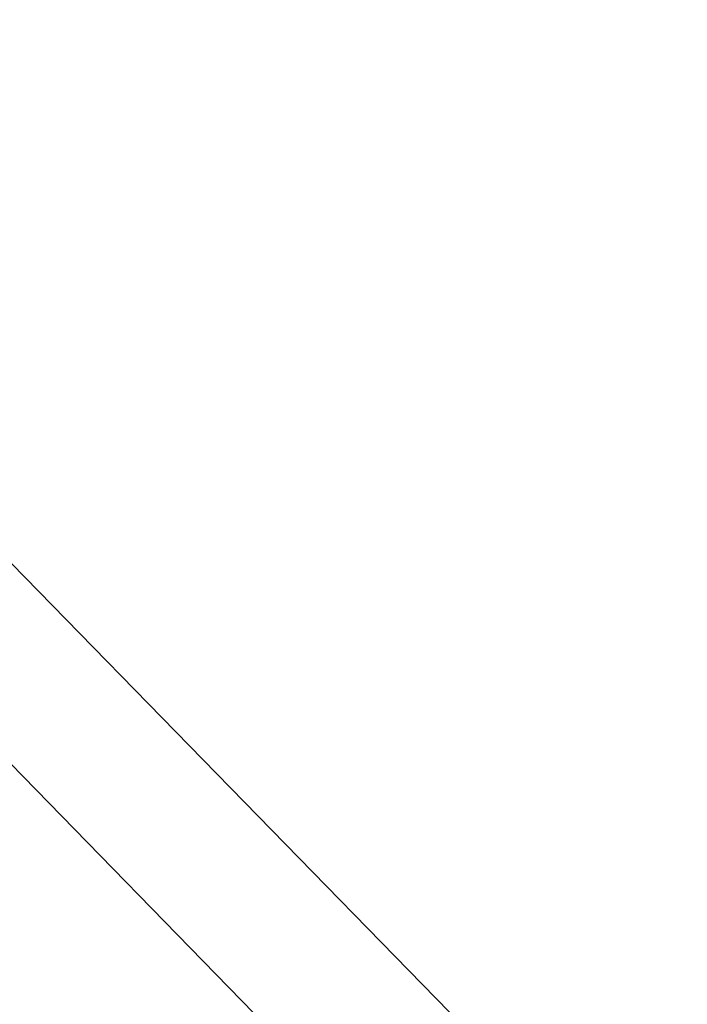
# Model space of a CAD drawing. Extents: x 0 to 363660, y 0 to 4201329.
# Tile 112 of 256: x 360199.22 to 360201.12, y 4200479.27 to 4200482.07. Entities that reach past the tile are written whole.
import ezdxf

# ---------------------------------------------------------------- set-up
doc = ezdxf.new("R2010")
doc.units = 0
doc.header["$LTSCALE"] = 0.5
doc.header["$MEASUREMENT"] = 0
doc.layers.add('(040) Ограда', color=7, linetype='Continuous')
doc.layers.add('.', color=7, linetype='Continuous', lineweight=15)
doc.styles.get("Standard").update_dxf_attribs({"font": 'times.ttf'})
doc.linetypes.add('ОГРАДА_ГЛИН', pattern='A,4,["|",Standard,S=0.8,R=0,X=0,Y=-0.8],0.5,["|",Standard,S=0.8,R=0,X=0,Y=-0.8],3.5', length=8)

# ---------------------------------------------------------------- blocks, each defined once
blk = doc.blocks.new('gergrgrre')
at = {"layer": '(040) Ограда', "linetype": 'ОГРАДА_ГЛИН', "flags": 128}
blk.add_lwpolyline([(360140.4025, 4200540.7375), (360188.33, 4200491.65), (360223.715, 4200455.4085), (360264.8508, 4200409.8714)], dxfattribs=at)
at = {"layer": '(040) Ограда', "flags": 128}
blk.add_lwpolyline([(360140.1163, 4200540.4581), (360188.0438, 4200491.3706), (360223.4234, 4200455.1346), (360264.554, 4200409.6033)], dxfattribs=at)

msp = doc.modelspace()

# ---------------------------------------------------------------- hatches: boundary and pattern name
at = {"layer": '.', "ltscale": 0.149071}
h = msp.add_hatch(color=256, dxfattribs=at)
h.dxf.hatch_style = 1
h.set_gradient(color1=(255, 255, 255), tint=1)
h.paths.add_polyline_path([(359890.2408, 4200193.8911), (361190.2408, 4200193.8911), (361190.2408, 4201328.8911), (359890.2408, 4201328.8911)])
h.paths.add_polyline_path([(359905.2408, 4201313.8911), (361175.2408, 4201313.8911), (361175.2408, 4200208.8911), (359905.2408, 4200208.8911)], flags=16)

# ---------------------------------------------------------------- block references
at = {"linetype": 'Continuous'}
msp.add_blockref('gergrgrre', (0, 0), dxfattribs=at)

doc.saveas('drawing.dxf')
